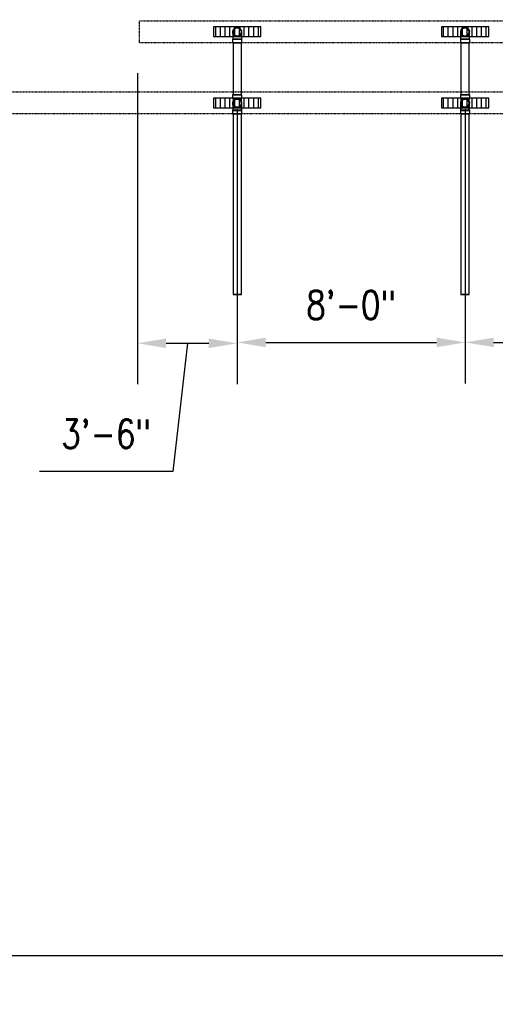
# Model space of a CAD drawing. Header units: inches. Extents: x -783 to 21281, y 0 to 3129.
# Tile 18 of 32: x 1761 to 1962, y 415 to 830. Entities that reach past the tile are written whole.
import ezdxf
from ezdxf import colors
from ezdxf.entities.mleader import LeaderData, LeaderLine
from ezdxf.enums import TextEntityAlignment as Align
from ezdxf.math import Vec2, Vec3

# ---------------------------------------------------------------- set-up
doc = ezdxf.new("R2010")
doc.units = ezdxf.units.IN
doc.header["$MEASUREMENT"] = 0
doc.linetypes.add('Hidden 3_32_', pattern=[0.140625, 0.09375, -0.046875])
for name, color, linetype in [('A-DETL-HDLN', 90, 'Hidden 3_32_'), ('P-PIPE', 3, 'Continuous'), ('S-ANNO-DIMS', 1, 'Continuous'), ('S-ANNO-NOTE', 2, 'Continuous'), ('S-ANNO-SYMB', 2, 'Continuous')]:
    doc.layers.add(name, color=color, linetype=linetype)
doc.layers.add('A-WALL-PATT', color=9, linetype='Continuous', true_color=0x808080)
doc.styles.add('Annotative', font='romans.shx', dxfattribs={"width": 0.8, "height": 0.125})
doc.styles.add('Arial', font='romans.shx', dxfattribs={"width": 0.8})
doc.dimstyles.new('Annotative', dxfattribs={"dimscale": 0, "dimtxt": 0.125, "dimasz": 0.125, "dimexe": 0.18, "dimexo": 0.0625, "dimgap": 0.09, "dimtad": 1, "dimdec": 3, "dimzin": 3, "dimdsep": 46, "dimlunit": 4, "dimtxsty": 'Annotative', "dimcen": 0.09, "dimclrt": 2, "dimazin": 2, "dimtfac": 1, "dimtdec": 3, "dimtmove": 0, "dimatfit": 0, "dimfxl": 1, "dimtfill": 1, "dimfrac": 2, "dimtolj": 1, "dimtzin": 0, "dimarcsym": 0})
pattern_1 = [(90, (-6e-12, -7e-13), (-2, 1e-16), [])]

# ---------------------------------------------------------------- blocks, each defined once
blk = doc.blocks.new('Bend - PVC - Sch 40 - DWV_USACE - Standard-V20-00_SP_Foundation Drainage Plan-TO FDN_DOC')
at = {"layer": 'P-PIPE'}
for p, q in [((1453.08, 791.55), (1453.08, 790.05)), ((1457.04, 790.05), (1457.04, 791.55))]:
    blk.add_line(p, q, dxfattribs=at)
at = {"layer": 'P-PIPE', "flags": 128}
for points in [[(1453.31, 794.61), (1453.31, 794.68), (1453.31, 794.75), (1453.32, 794.82), (1453.33, 794.89), (1453.34, 794.96), (1453.36, 795.03), (1453.38, 795.09), (1453.4, 795.16), (1453.42, 795.23), (1453.45, 795.29), (1453.48, 795.35), (1453.51, 795.42), (1453.54, 795.48), (1453.58, 795.54), (1453.61, 795.6), (1453.65, 795.65), (1453.7, 795.71), (1453.74, 795.76), (1453.79, 795.82), (1453.84, 795.86), (1453.89, 795.91), (1453.94, 795.96), (1454, 796), (1454.05, 796.04), (1454.11, 796.08), (1454.17, 796.12), (1454.23, 796.15), (1454.3, 796.18), (1454.36, 796.21), (1454.42, 796.24), (1454.49, 796.26), (1454.56, 796.29), (1454.62, 796.3), (1454.69, 796.32), (1454.76, 796.33), (1454.83, 796.34), (1454.9, 796.35), (1454.97, 796.36), (1455.04, 796.36), (1455.06, 796.36)], [(1455.06, 792.86), (1454.99, 792.86), (1454.92, 792.87), (1454.85, 792.87), (1454.78, 792.88), (1454.71, 792.89), (1454.64, 792.91), (1454.57, 792.93), (1454.51, 792.95), (1454.44, 792.97), (1454.38, 793), (1454.31, 793.03), (1454.25, 793.06), (1454.19, 793.09), (1454.13, 793.13), (1454.07, 793.17), (1454.01, 793.21), (1453.96, 793.25), (1453.9, 793.29), (1453.85, 793.34), (1453.8, 793.39), (1453.76, 793.44), (1453.71, 793.49), (1453.67, 793.55), (1453.62, 793.61), (1453.59, 793.66), (1453.55, 793.72), (1453.51, 793.78), (1453.48, 793.85), (1453.45, 793.91), (1453.43, 793.98), (1453.4, 794.04), (1453.38, 794.11), (1453.36, 794.18), (1453.35, 794.24), (1453.33, 794.31), (1453.32, 794.38), (1453.32, 794.45), (1453.31, 794.52), (1453.31, 794.59), (1453.31, 794.61)], [(1453.31, 792.75), (1453.31, 792.86), (1453.31, 792.97), (1453.31, 793.08), (1453.31, 793.19), (1453.31, 793.29), (1453.31, 793.39), (1453.31, 793.49), (1453.31, 793.58), (1453.31, 793.67), (1453.31, 793.76), (1453.31, 793.84), (1453.31, 793.92), (1453.31, 794), (1453.31, 794.07), (1453.31, 794.14), (1453.31, 794.2), (1453.31, 794.26), (1453.31, 794.31), (1453.31, 794.36), (1453.31, 794.41), (1453.31, 794.45), (1453.31, 794.49), (1453.31, 794.52), (1453.31, 794.55), (1453.31, 794.57), (1453.31, 794.59), (1453.31, 794.6), (1453.31, 794.61), (1453.31, 794.61)], [(1453.31, 791.55), (1453.31, 791.67), (1453.31, 791.79), (1453.31, 791.92), (1453.31, 792.04), (1453.31, 792.16), (1453.31, 792.28), (1453.31, 792.4), (1453.31, 792.52), (1453.31, 792.63), (1453.31, 792.71)], [(1455.06, 796.36), (1455.13, 796.36), (1455.2, 796.35), (1455.27, 796.35), (1455.34, 796.34), (1455.41, 796.32), (1455.47, 796.31), (1455.54, 796.29), (1455.61, 796.27), (1455.67, 796.25), (1455.74, 796.22), (1455.8, 796.19), (1455.87, 796.16), (1455.93, 796.13), (1455.99, 796.09), (1456.05, 796.05), (1456.1, 796.01), (1456.16, 795.97), (1456.21, 795.93), (1456.26, 795.88), (1456.31, 795.83), (1456.36, 795.78), (1456.41, 795.72), (1456.45, 795.67), (1456.49, 795.61), (1456.53, 795.55), (1456.57, 795.5), (1456.6, 795.43), (1456.63, 795.37), (1456.66, 795.31), (1456.69, 795.24), (1456.71, 795.18), (1456.73, 795.11), (1456.75, 795.04), (1456.77, 794.98), (1456.78, 794.91), (1456.79, 794.84), (1456.8, 794.77), (1456.81, 794.7), (1456.81, 794.63), (1456.81, 794.61)], [(1456.81, 794.61), (1456.81, 794.54), (1456.8, 794.47), (1456.8, 794.4), (1456.79, 794.33), (1456.77, 794.26), (1456.76, 794.19), (1456.74, 794.13), (1456.72, 794.06), (1456.7, 793.99), (1456.67, 793.93), (1456.64, 793.86), (1456.61, 793.8), (1456.58, 793.74), (1456.54, 793.68), (1456.5, 793.62), (1456.46, 793.56), (1456.42, 793.51), (1456.37, 793.46), (1456.33, 793.4), (1456.28, 793.35), (1456.23, 793.31), (1456.17, 793.26), (1456.12, 793.22), (1456.06, 793.18), (1456, 793.14), (1455.94, 793.1), (1455.88, 793.07), (1455.82, 793.03), (1455.76, 793.01), (1455.69, 792.98), (1455.63, 792.95), (1455.56, 792.93), (1455.49, 792.91), (1455.42, 792.9), (1455.36, 792.88), (1455.29, 792.87), (1455.22, 792.87), (1455.15, 792.86), (1455.08, 792.86), (1455.06, 792.86)], [(1456.81, 794.61), (1456.81, 794.61), (1456.81, 794.6), (1456.81, 794.59), (1456.81, 794.57), (1456.81, 794.55), (1456.81, 794.52), (1456.81, 794.49), (1456.81, 794.45), (1456.81, 794.41), (1456.81, 794.37), (1456.81, 794.31), (1456.81, 794.26), (1456.81, 794.2), (1456.81, 794.14), (1456.81, 794.07), (1456.81, 794), (1456.81, 793.92), (1456.81, 793.84), (1456.81, 793.76), (1456.81, 793.67), (1456.81, 793.58), (1456.81, 793.49), (1456.81, 793.39), (1456.81, 793.29), (1456.81, 793.19), (1456.81, 793.08), (1456.81, 792.97), (1456.81, 792.86), (1456.81, 792.75), (1456.81, 792.71)], [(1456.81, 792.71), (1456.81, 792.64), (1456.81, 792.52), (1456.81, 792.4), (1456.81, 792.28), (1456.81, 792.16), (1456.81, 792.04), (1456.81, 791.92), (1456.81, 791.8), (1456.81, 791.67), (1456.81, 791.55), (1456.81, 791.55)]]:
    blk.add_lwpolyline(points, dxfattribs=at)
at = {"layer": 'P-PIPE'}
for radius, start, end in [(1.98, 90, 254.3897), (1.98, 90, 254.3897), (1.75, 90, 270), (1.98, 255, 270), (1.98, 255, 270), (1.98, 285.6103, 90), (1.98, 285.6103, 90), (1.75, 270, 90), (1.98, 270, 285), (1.98, 270, 285)]:
    blk.add_arc((1455.06, 794.61), radius, start, end, dxfattribs=at)
for centre, major_axis, start_param, end_param in [((1455.06, 791.55), (1.98, 0), 1.570796, 4.712389), ((1455.06, 790.05), (1.98, 0), 1.570796, 4.712389), ((1455.06, 791.55), (1.75, 0), 1.570796, 4.712389), ((1455.06, 791.55), (1.98, 0), 4.712389, 7.853982), ((1455.06, 791.55), (1.75, 0), 4.712389, 7.853982), ((1455.06, 790.05), (1.98, 0), 4.712389, 7.853982)]:
    blk.add_ellipse(centre, major_axis=major_axis, ratio=0.010416, start_param=start_param, end_param=end_param, dxfattribs=at)
blk = doc.blocks.new('Mechanical_Box_H_rvt-1-00_SP_Foundation Drainage Plan-TO FDN_DOC')
at = {"layer": 'P-PIPE'}
for p, q in [((1851.31, 820.05), (1851.31, 798.12)), ((1854.81, 798.12), (1854.81, 820.05)), ((1947.31, 820.05), (1947.31, 798.12)), ((1950.81, 798.12), (1950.81, 820.05)), ((1851.08, 798.12), (1851.08, 796.71)), ((1851.08, 796.71), (1851.08, 796.62)), ((1851.31, 796.62), (1851.31, 792.71)), ((1854.81, 792.71), (1854.81, 796.62)), ((1855.04, 796.71), (1855.04, 798.12)), ((1855.04, 796.62), (1855.04, 796.71)), ((1947.08, 798.12), (1947.08, 796.71)), ((1947.08, 796.71), (1947.08, 796.62)), ((1947.31, 796.62), (1947.31, 792.71)), ((1950.81, 792.71), (1950.81, 796.62)), ((1951.04, 796.71), (1951.04, 798.12)), ((1951.04, 796.62), (1951.04, 796.71)), ((1851.31, 792.71), (1851.31, 791.63)), ((1854.81, 791.63), (1854.81, 792.71)), ((1947.31, 792.71), (1947.31, 791.63)), ((1950.81, 791.63), (1950.81, 792.71)), ((1851.08, 791.63), (1851.08, 790.13)), ((1851.31, 790.13), (1851.31, 713.98)), ((1854.81, 713.98), (1854.81, 790.13)), ((1855.04, 790.13), (1855.04, 791.63)), ((1947.08, 791.63), (1947.08, 790.13)), ((1947.31, 790.13), (1947.31, 713.98)), ((1950.81, 713.98), (1950.81, 790.13)), ((1951.04, 790.13), (1951.04, 791.63))]:
    blk.add_line(p, q, dxfattribs=at)
at = {"layer": 'P-PIPE', "flags": 128}
for points in [[(1851.31, 794.61), (1851.31, 794.68), (1851.31, 794.75), (1851.32, 794.82), (1851.33, 794.89), (1851.34, 794.96), (1851.36, 795.03), (1851.38, 795.09), (1851.4, 795.16), (1851.42, 795.23), (1851.45, 795.29), (1851.48, 795.35), (1851.51, 795.42), (1851.54, 795.48), (1851.58, 795.54), (1851.61, 795.6), (1851.65, 795.65), (1851.7, 795.71), (1851.74, 795.76), (1851.79, 795.82), (1851.84, 795.86), (1851.89, 795.91), (1851.94, 795.96), (1852, 796), (1852.05, 796.04), (1852.11, 796.08), (1852.17, 796.12), (1852.23, 796.15), (1852.3, 796.18), (1852.36, 796.21), (1852.42, 796.24), (1852.49, 796.26), (1852.56, 796.29), (1852.62, 796.3), (1852.69, 796.32), (1852.76, 796.33), (1852.83, 796.34), (1852.9, 796.35), (1852.97, 796.36), (1853.04, 796.36), (1853.06, 796.36)], [(1853.06, 792.86), (1852.99, 792.86), (1852.92, 792.87), (1852.85, 792.87), (1852.78, 792.88), (1852.71, 792.89), (1852.64, 792.91), (1852.57, 792.93), (1852.51, 792.95), (1852.44, 792.97), (1852.38, 793), (1852.31, 793.03), (1852.25, 793.06), (1852.19, 793.09), (1852.13, 793.13), (1852.07, 793.17), (1852.01, 793.21), (1851.96, 793.25), (1851.9, 793.29), (1851.85, 793.34), (1851.8, 793.39), (1851.76, 793.44), (1851.71, 793.49), (1851.67, 793.55), (1851.62, 793.61), (1851.59, 793.66), (1851.55, 793.72), (1851.51, 793.78), (1851.48, 793.85), (1851.45, 793.91), (1851.43, 793.98), (1851.4, 794.04), (1851.38, 794.11), (1851.36, 794.18), (1851.35, 794.24), (1851.33, 794.31), (1851.32, 794.38), (1851.32, 794.45), (1851.31, 794.52), (1851.31, 794.59), (1851.31, 794.61)], [(1851.31, 792.74), (1851.31, 792.86), (1851.31, 792.97), (1851.31, 793.08), (1851.31, 793.18), (1851.31, 793.28), (1851.31, 793.39), (1851.31, 793.48), (1851.31, 793.58), (1851.31, 793.67), (1851.31, 793.75), (1851.31, 793.84), (1851.31, 793.92), (1851.31, 793.99), (1851.31, 794.07), (1851.31, 794.13), (1851.31, 794.2), (1851.31, 794.26), (1851.31, 794.31), (1851.31, 794.36), (1851.31, 794.41), (1851.31, 794.45), (1851.31, 794.49), (1851.31, 794.52), (1851.31, 794.55), (1851.31, 794.57), (1851.31, 794.59), (1851.31, 794.6), (1851.31, 794.61), (1851.31, 794.61)], [(1851.31, 791.54), (1851.31, 791.66), (1851.31, 791.79), (1851.31, 791.91), (1851.31, 792.03), (1851.31, 792.15), (1851.31, 792.27), (1851.31, 792.39), (1851.31, 792.51), (1851.31, 792.63), (1851.31, 792.71)], [(1853.06, 796.36), (1853.13, 796.36), (1853.2, 796.35), (1853.27, 796.35), (1853.34, 796.34), (1853.41, 796.32), (1853.47, 796.31), (1853.54, 796.29), (1853.61, 796.27), (1853.67, 796.25), (1853.74, 796.22), (1853.8, 796.19), (1853.87, 796.16), (1853.93, 796.13), (1853.99, 796.09), (1854.05, 796.05), (1854.1, 796.01), (1854.16, 795.97), (1854.21, 795.93), (1854.26, 795.88), (1854.31, 795.83), (1854.36, 795.78), (1854.41, 795.72), (1854.45, 795.67), (1854.49, 795.61), (1854.53, 795.55), (1854.57, 795.5), (1854.6, 795.43), (1854.63, 795.37), (1854.66, 795.31), (1854.69, 795.24), (1854.71, 795.18), (1854.73, 795.11), (1854.75, 795.04), (1854.77, 794.98), (1854.78, 794.91), (1854.79, 794.84), (1854.8, 794.77), (1854.81, 794.7), (1854.81, 794.63), (1854.81, 794.61)], [(1854.81, 794.61), (1854.81, 794.54), (1854.8, 794.47), (1854.8, 794.4), (1854.79, 794.33), (1854.77, 794.26), (1854.76, 794.19), (1854.74, 794.13), (1854.72, 794.06), (1854.7, 793.99), (1854.67, 793.93), (1854.64, 793.86), (1854.61, 793.8), (1854.58, 793.74), (1854.54, 793.68), (1854.5, 793.62), (1854.46, 793.56), (1854.42, 793.51), (1854.37, 793.46), (1854.33, 793.4), (1854.28, 793.35), (1854.23, 793.31), (1854.17, 793.26), (1854.12, 793.22), (1854.06, 793.18), (1854, 793.14), (1853.94, 793.1), (1853.88, 793.07), (1853.82, 793.03), (1853.76, 793.01), (1853.69, 792.98), (1853.63, 792.95), (1853.56, 792.93), (1853.49, 792.91), (1853.42, 792.9), (1853.36, 792.88), (1853.29, 792.87), (1853.22, 792.87), (1853.15, 792.86), (1853.08, 792.86), (1853.06, 792.86)], [(1854.81, 794.61), (1854.81, 794.61), (1854.81, 794.6), (1854.81, 794.59), (1854.81, 794.57), (1854.81, 794.55), (1854.81, 794.52), (1854.81, 794.49), (1854.81, 794.45), (1854.81, 794.41), (1854.81, 794.36), (1854.81, 794.31), (1854.81, 794.26), (1854.81, 794.2), (1854.81, 794.14), (1854.81, 794.07), (1854.81, 794), (1854.81, 793.92), (1854.81, 793.84), (1854.81, 793.76), (1854.81, 793.67), (1854.81, 793.58), (1854.81, 793.48), (1854.81, 793.39), (1854.81, 793.29), (1854.81, 793.18), (1854.81, 793.08), (1854.81, 792.97), (1854.81, 792.86), (1854.81, 792.75)], [(1854.81, 792.71), (1854.81, 792.63), (1854.81, 792.51), (1854.81, 792.4), (1854.81, 792.28), (1854.81, 792.16), (1854.81, 792.03), (1854.81, 791.91), (1854.81, 791.79), (1854.81, 791.66), (1854.81, 791.54), (1854.81, 791.54)], [(1947.31, 794.61), (1947.31, 794.68), (1947.31, 794.75), (1947.32, 794.82), (1947.33, 794.89), (1947.34, 794.96), (1947.36, 795.03), (1947.38, 795.09), (1947.4, 795.16), (1947.42, 795.23), (1947.45, 795.29), (1947.48, 795.35), (1947.51, 795.42), (1947.54, 795.48), (1947.58, 795.54), (1947.61, 795.6), (1947.65, 795.65), (1947.7, 795.71), (1947.74, 795.76), (1947.79, 795.82), (1947.84, 795.86), (1947.89, 795.91), (1947.94, 795.96), (1948, 796), (1948.05, 796.04), (1948.11, 796.08), (1948.17, 796.12), (1948.23, 796.15), (1948.3, 796.18), (1948.36, 796.21), (1948.42, 796.24), (1948.49, 796.26), (1948.56, 796.29), (1948.62, 796.3), (1948.69, 796.32), (1948.76, 796.33), (1948.83, 796.34), (1948.9, 796.35), (1948.97, 796.36), (1949.04, 796.36), (1949.06, 796.36)], [(1949.06, 792.86), (1948.99, 792.86), (1948.92, 792.87), (1948.85, 792.87), (1948.78, 792.88), (1948.71, 792.89), (1948.64, 792.91), (1948.57, 792.93), (1948.51, 792.95), (1948.44, 792.97), (1948.38, 793), (1948.31, 793.03), (1948.25, 793.06), (1948.19, 793.09), (1948.13, 793.13), (1948.07, 793.17), (1948.01, 793.21), (1947.96, 793.25), (1947.9, 793.29), (1947.85, 793.34), (1947.8, 793.39), (1947.76, 793.44), (1947.71, 793.49), (1947.67, 793.55), (1947.62, 793.61), (1947.59, 793.66), (1947.55, 793.72), (1947.51, 793.78), (1947.48, 793.85), (1947.45, 793.91), (1947.43, 793.98), (1947.4, 794.04), (1947.38, 794.11), (1947.36, 794.18), (1947.35, 794.24), (1947.33, 794.31), (1947.32, 794.38), (1947.32, 794.45), (1947.31, 794.52), (1947.31, 794.59), (1947.31, 794.61)], [(1947.31, 792.74), (1947.31, 792.86), (1947.31, 792.97), (1947.31, 793.08), (1947.31, 793.18), (1947.31, 793.28), (1947.31, 793.39), (1947.31, 793.48), (1947.31, 793.58), (1947.31, 793.67), (1947.31, 793.75), (1947.31, 793.84), (1947.31, 793.92), (1947.31, 793.99), (1947.31, 794.07), (1947.31, 794.13), (1947.31, 794.2), (1947.31, 794.26), (1947.31, 794.31), (1947.31, 794.36), (1947.31, 794.41), (1947.31, 794.45), (1947.31, 794.49), (1947.31, 794.52), (1947.31, 794.55), (1947.31, 794.57), (1947.31, 794.59), (1947.31, 794.6), (1947.31, 794.61), (1947.31, 794.61)], [(1947.31, 791.54), (1947.31, 791.66), (1947.31, 791.79), (1947.31, 791.91), (1947.31, 792.03), (1947.31, 792.15), (1947.31, 792.27), (1947.31, 792.39), (1947.31, 792.51), (1947.31, 792.63), (1947.31, 792.71)], [(1949.06, 796.36), (1949.13, 796.36), (1949.2, 796.35), (1949.27, 796.35), (1949.34, 796.34), (1949.41, 796.32), (1949.47, 796.31), (1949.54, 796.29), (1949.61, 796.27), (1949.67, 796.25), (1949.74, 796.22), (1949.8, 796.19), (1949.87, 796.16), (1949.93, 796.13), (1949.99, 796.09), (1950.05, 796.05), (1950.1, 796.01), (1950.16, 795.97), (1950.21, 795.93), (1950.26, 795.88), (1950.31, 795.83), (1950.36, 795.78), (1950.41, 795.72), (1950.45, 795.67), (1950.49, 795.61), (1950.53, 795.55), (1950.57, 795.5), (1950.6, 795.43), (1950.63, 795.37), (1950.66, 795.31), (1950.69, 795.24), (1950.71, 795.18), (1950.73, 795.11), (1950.75, 795.04), (1950.77, 794.98), (1950.78, 794.91), (1950.79, 794.84), (1950.8, 794.77), (1950.81, 794.7), (1950.81, 794.63), (1950.81, 794.61)], [(1950.81, 794.61), (1950.81, 794.54), (1950.8, 794.47), (1950.8, 794.4), (1950.79, 794.33), (1950.77, 794.26), (1950.76, 794.19), (1950.74, 794.13), (1950.72, 794.06), (1950.7, 793.99), (1950.67, 793.93), (1950.64, 793.86), (1950.61, 793.8), (1950.58, 793.74), (1950.54, 793.68), (1950.5, 793.62), (1950.46, 793.56), (1950.42, 793.51), (1950.37, 793.46), (1950.33, 793.4), (1950.28, 793.35), (1950.23, 793.31), (1950.17, 793.26), (1950.12, 793.22), (1950.06, 793.18), (1950, 793.14), (1949.94, 793.1), (1949.88, 793.07), (1949.82, 793.03), (1949.76, 793.01), (1949.69, 792.98), (1949.63, 792.95), (1949.56, 792.93), (1949.49, 792.91), (1949.42, 792.9), (1949.36, 792.88), (1949.29, 792.87), (1949.22, 792.87), (1949.15, 792.86), (1949.08, 792.86), (1949.06, 792.86)], [(1950.81, 794.61), (1950.81, 794.61), (1950.81, 794.6), (1950.81, 794.59), (1950.81, 794.57), (1950.81, 794.55), (1950.81, 794.52), (1950.81, 794.49), (1950.81, 794.45), (1950.81, 794.41), (1950.81, 794.36), (1950.81, 794.31), (1950.81, 794.26), (1950.81, 794.2), (1950.81, 794.14), (1950.81, 794.07), (1950.81, 794), (1950.81, 793.92), (1950.81, 793.84), (1950.81, 793.76), (1950.81, 793.67), (1950.81, 793.58), (1950.81, 793.48), (1950.81, 793.39), (1950.81, 793.29), (1950.81, 793.18), (1950.81, 793.08), (1950.81, 792.97), (1950.81, 792.86), (1950.81, 792.75)], [(1950.81, 792.71), (1950.81, 792.63), (1950.81, 792.51), (1950.81, 792.4), (1950.81, 792.28), (1950.81, 792.16), (1950.81, 792.03), (1950.81, 791.91), (1950.81, 791.79), (1950.81, 791.66), (1950.81, 791.54), (1950.81, 791.54)]]:
    blk.add_lwpolyline(points, dxfattribs=at)
at = {"layer": 'P-PIPE'}
for centre, radius, start, end in [((1853.06, 824.61), 1.75, 0, 180), ((1949.06, 824.61), 1.75, 0, 180), ((1853.06, 824.61), 1.75, 180, 0), ((1949.06, 824.61), 1.75, 180, 0), ((1853.06, 794.61), 1.98, 90, 254.3897), ((1853.06, 794.61), 1.98, 90, 254.3897), ((1853.06, 794.61), 1.75, 0, 180), ((1853.06, 794.61), 1.75, 90, 270), ((1853.06, 794.61), 1.75, 180, 0), ((1853.06, 794.61), 1.98, 255, 270), ((1853.06, 794.61), 1.98, 255, 270), ((1853.06, 794.61), 1.98, 285.6103, 90), ((1853.06, 794.61), 1.98, 285.6103, 90), ((1853.06, 794.61), 1.75, 270, 90), ((1853.06, 794.61), 1.98, 270, 285), ((1853.06, 794.61), 1.98, 270, 285), ((1949.06, 794.61), 1.98, 90, 254.3897), ((1949.06, 794.61), 1.98, 90, 254.3897), ((1949.06, 794.61), 1.75, 0, 180), ((1949.06, 794.61), 1.75, 90, 270), ((1949.06, 794.61), 1.75, 180, 0), ((1949.06, 794.61), 1.98, 255, 270), ((1949.06, 794.61), 1.98, 255, 270), ((1949.06, 794.61), 1.98, 285.6103, 90), ((1949.06, 794.61), 1.98, 285.6103, 90), ((1949.06, 794.61), 1.75, 270, 90), ((1949.06, 794.61), 1.98, 270, 285), ((1949.06, 794.61), 1.98, 270, 285)]:
    blk.add_arc(centre, radius, start, end, dxfattribs=at)
for centre, major_axis, start_param, end_param in [((1853.06, 820.05), (1.75, 0), 1.570796, 3.141593), ((1853.06, 820.05), (1.75, 0), 3.141593, 4.712389), ((1853.06, 820.05), (1.75, 0), 0, 1.570796), ((1853.06, 820.05), (1.75, 0), 4.712389, 6.283185), ((1949.06, 820.05), (1.75, 0), 1.570796, 3.141593), ((1949.06, 820.05), (1.75, 0), 3.141593, 4.712389), ((1949.06, 820.05), (1.75, 0), 0, 1.570796), ((1949.06, 820.05), (1.75, 0), 4.712389, 6.283185), ((1853.06, 798.12), (1.98, 0), 1.570796, 4.712389), ((1853.06, 796.62), (1.98, 0), 1.570796, 4.712389), ((1853.06, 798.12), (1.75, 0), 1.570796, 3.141593), ((1853.06, 798.12), (1.75, 0), 3.141593, 4.712389), ((1853.06, 796.62), (1.75, 0), 1.570796, 4.712389), ((1853.06, 798.12), (1.98, 0), 4.712389, 7.853982), ((1853.06, 798.12), (1.75, 0), 0, 1.570796), ((1853.06, 798.12), (1.75, 0), 4.712389, 6.283185), ((1853.06, 796.62), (1.98, 0), 4.712389, 7.853982), ((1853.06, 796.62), (1.75, 0), 4.712389, 7.853982), ((1949.06, 798.12), (1.98, 0), 1.570796, 4.712389), ((1949.06, 796.62), (1.98, 0), 1.570796, 4.712389), ((1949.06, 798.12), (1.75, 0), 1.570796, 3.141593), ((1949.06, 798.12), (1.75, 0), 3.141593, 4.712389), ((1949.06, 796.62), (1.75, 0), 1.570796, 4.712389), ((1949.06, 798.12), (1.98, 0), 4.712389, 7.853982), ((1949.06, 798.12), (1.75, 0), 0, 1.570796), ((1949.06, 798.12), (1.75, 0), 4.712389, 6.283185), ((1949.06, 796.62), (1.98, 0), 4.712389, 7.853982), ((1949.06, 796.62), (1.75, 0), 4.712389, 7.853982), ((1853.06, 791.63), (1.98, 0), 1.570796, 4.712389), ((1853.06, 790.13), (1.98, 0), 1.570796, 4.712389), ((1853.06, 791.63), (1.75, 0), 1.570796, 4.712389), ((1853.06, 791.54), (1.75, 0), 1.570796, 4.712389), ((1853.06, 790.13), (1.75, 0), 1.570796, 3.141593), ((1853.06, 790.13), (1.75, 0), 3.141593, 4.712389), ((1853.06, 791.63), (1.75, 0), 4.712389, 7.853982), ((1853.06, 791.63), (1.98, 0), 4.712389, 7.853982), ((1853.06, 791.54), (1.75, 0), 4.712389, 7.853982), ((1853.06, 790.13), (1.75, 0), 0, 1.570796), ((1853.06, 790.13), (1.98, 0), 4.712389, 7.853982), ((1853.06, 790.13), (1.75, 0), 4.712389, 6.283185), ((1949.06, 791.63), (1.98, 0), 1.570796, 4.712389), ((1949.06, 790.13), (1.98, 0), 1.570796, 4.712389), ((1949.06, 791.63), (1.75, 0), 1.570796, 4.712389), ((1949.06, 791.54), (1.75, 0), 1.570796, 4.712389), ((1949.06, 790.13), (1.75, 0), 1.570796, 3.141593), ((1949.06, 790.13), (1.75, 0), 3.141593, 4.712389), ((1949.06, 791.63), (1.75, 0), 4.712389, 7.853982), ((1949.06, 791.63), (1.98, 0), 4.712389, 7.853982), ((1949.06, 791.54), (1.75, 0), 4.712389, 7.853982), ((1949.06, 790.13), (1.75, 0), 0, 1.570796), ((1949.06, 790.13), (1.98, 0), 4.712389, 7.853982), ((1949.06, 790.13), (1.75, 0), 4.712389, 6.283185), ((1853.06, 713.98), (1.75, 0), 1.570796, 3.141593), ((1853.06, 713.98), (1.75, 0), 3.141593, 4.712389), ((1853.06, 713.98), (1.75, 0), 0, 1.570796), ((1853.06, 713.98), (1.75, 0), 4.712389, 6.283185), ((1949.06, 713.98), (1.75, 0), 1.570796, 3.141593), ((1949.06, 713.98), (1.75, 0), 3.141593, 4.712389), ((1949.06, 713.98), (1.75, 0), 0, 1.570796), ((1949.06, 713.98), (1.75, 0), 4.712389, 6.283185)]:
    blk.add_ellipse(centre, major_axis=major_axis, ratio=0.010416, start_param=start_param, end_param=end_param, dxfattribs=at)
at = {"layer": 'P-PIPE', "color": 3, "lineweight": 9}
for p in [(398, 30), (494, 30)]:
    blk.add_blockref('Bend - PVC - Sch 40 - DWV_USACE - Standard-V20-00_SP_Foundation Drainage Plan-TO FDN_DOC', p, dxfattribs=at)
blk = doc.blocks.new('*D60')
at = {"layer": 'Defpoints', "color": 0, "transparency": 16777216}
for p in [(1853.08, 798.13), (1949.08, 798.13), (1949.08, 693.8)]:
    blk.add_point(p, dxfattribs=at)
at = {"layer": 'S-ANNO-DIMS', "color": 0, "lineweight": -2, "transparency": 16777216}
for p, q in [((1853.08, 792.13), (1853.08, 676.52)), ((1949.08, 792.13), (1949.08, 676.52)), ((1865.08, 693.8), (1937.08, 693.8))]:
    blk.add_line(p, q, dxfattribs=at)
at = {"layer": 'S-ANNO-DIMS', "color": 0, "transparency": 16777216}
for points in [[(1865.08, 695.8), (1865.08, 691.8), (1853.08, 693.8)], [(1937.08, 695.8), (1937.08, 691.8), (1949.08, 693.8)]]:
    blk.add_solid(points, dxfattribs=at)
at = {"layer": 'S-ANNO-DIMS', "color": 2, "lineweight": -3, "transparency": 16777216, "insert": (1901.08, 709.58), "char_height": 12, "attachment_point": 5, "style": 'Annotative', "bg_fill": 3, "box_fill_scale": 1.25, "bg_fill_color": 256, "bg_fill_true_color": 13158600, "bg_fill_transparency": 0}
blk.add_mtext('\\A1;8\'-0"', dxfattribs=at)
blk = doc.blocks.new('*D61')
at = {"layer": 'Defpoints', "color": 0, "transparency": 16777216}
for p in [(1949.08, 798.13), (2045.08, 798.13), (2045.08, 693.8)]:
    blk.add_point(p, dxfattribs=at)
at = {"layer": 'S-ANNO-DIMS', "color": 0, "lineweight": -2, "transparency": 16777216}
for p, q in [((1949.08, 792.13), (1949.08, 676.52)), ((2045.08, 792.13), (2045.08, 676.52)), ((1961.08, 693.8), (2033.08, 693.8))]:
    blk.add_line(p, q, dxfattribs=at)
at = {"layer": 'S-ANNO-DIMS', "color": 0, "transparency": 16777216}
for points in [[(1961.08, 695.8), (1961.08, 691.8), (1949.08, 693.8)], [(2033.08, 695.8), (2033.08, 691.8), (2045.08, 693.8)]]:
    blk.add_solid(points, dxfattribs=at)
at = {"layer": 'S-ANNO-DIMS', "color": 2, "lineweight": -3, "transparency": 16777216, "insert": (1997.08, 709.58), "char_height": 12, "attachment_point": 5, "style": 'Annotative', "bg_fill": 3, "box_fill_scale": 1.25, "bg_fill_color": 256, "bg_fill_true_color": 13158600, "bg_fill_transparency": 0}
blk.add_mtext('\\A1;8\'-0"', dxfattribs=at)
blk = doc.blocks.new('*D85')
at = {"layer": 'Defpoints', "color": 0, "transparency": 16777216}
for p in [(1811.08, 813.28), (1853.08, 791.86), (1853.08, 693.42)]:
    blk.add_point(p, dxfattribs=at)
at = {"layer": 'S-ANNO-DIMS', "color": 0, "lineweight": -2, "transparency": 16777216}
for p, q in [((1811.08, 807.28), (1811.08, 676.14)), ((1853.08, 785.86), (1853.08, 676.14)), ((1823.08, 693.42), (1841.08, 693.42)), ((1832.08, 693.42), (1825.88, 639.47)), ((1825.88, 639.47), (1769.75, 639.47))]:
    blk.add_line(p, q, dxfattribs=at)
at = {"layer": 'S-ANNO-DIMS', "color": 0, "transparency": 16777216}
for points in [[(1823.08, 695.42), (1823.08, 691.42), (1811.08, 693.42)], [(1841.08, 695.42), (1841.08, 691.42), (1853.08, 693.42)]]:
    blk.add_solid(points, dxfattribs=at)
at = {"layer": 'S-ANNO-DIMS', "color": 2, "lineweight": -3, "transparency": 16777216, "insert": (1797.82, 655.26), "char_height": 12, "attachment_point": 5, "style": 'Annotative'}
blk.add_mtext('\\A1;3\'-6"', dxfattribs=at)
blk = doc.blocks.new('*U33')
at = {"linetype": 'Continuous', "lineweight": -3}
blk.add_line((1.125, 0.625), (29.5, 0.625), dxfattribs=at)
at = {"lineweight": -3, "style": 'Arial'}
blk.add_attdef('DRAWING_AREA_TITLE', text='', height=0.1875, dxfattribs=at).set_placement((1.3743, 0.6339), align=Align.BOTTOM_LEFT)
blk.add_attdef('X#', text='', height=0.1875, dxfattribs=at).set_placement((0.8125, 0.625), align=Align.MIDDLE_CENTER)
blk.add_attdef('SCALE:', text='', height=0.0938, dxfattribs=at).set_placement((1.3743, 0.5606), align=Align.TOP_LEFT)

msp = doc.modelspace()

# ---------------------------------------------------------------- hatches: boundary and pattern name
at = {"layer": 'A-WALL-PATT', "lineweight": -3}
h = msp.add_hatch(dxfattribs=at)
h.set_pattern_fill('_USER', color=8, scale=2, angle=90, style=0, pattern_type=0)
h.set_pattern_definition(pattern_1)
h.paths.add_polyline_path([(1863.0774, 822.7059), (1863.0774, 826.7059), (1843.0774, 826.7059), (1843.0774, 822.7059)])
h = msp.add_hatch(dxfattribs=at)
h.set_pattern_fill('_USER', color=8, scale=2, angle=90, style=0, pattern_type=0)
h.set_pattern_definition(pattern_1)
h.paths.add_polyline_path([(1939.0774, 822.7059), (1959.0774, 822.7059), (1959.0774, 826.7059), (1939.0774, 826.7059)])
h = msp.add_hatch(dxfattribs=at)
h.set_pattern_fill('_USER', color=8, scale=2, angle=90, style=0, pattern_type=0)
h.set_pattern_definition(pattern_1)
h.paths.add_polyline_path([(1863.0774, 792.7059), (1863.0774, 796.7059), (1843.0774, 796.7059), (1843.0774, 792.7059)])
h = msp.add_hatch(dxfattribs=at)
h.set_pattern_fill('_USER', color=8, scale=2, angle=90, style=0, pattern_type=0)
h.set_pattern_definition(pattern_1)
h.paths.add_polyline_path([(1959.0774, 792.7059), (1959.0774, 796.7059), (1939.0774, 796.7059), (1939.0774, 792.7059), (1941.049, 792.7059)])

# ---------------------------------------------------------------- linework, layer by layer
at = {"layer": 'A-DETL-HDLN', "lineweight": -3}
for p, q in [((1811.9211, 829.3622), (2548.168, 829.3622)), ((1811.9211, 820.0497), (1811.9211, 829.3622)), ((2548.168, 820.0497), (1811.9211, 820.0497))]:
    msp.add_line(p, q, dxfattribs=at)
at = {"layer": 'P-PIPE', "lineweight": -3}
for p, q in [((1843.0774, 826.7059), (1843.0774, 822.7059)), ((1863.0774, 826.7059), (1843.0774, 826.7059)), ((1863.0774, 822.7059), (1863.0774, 826.7059)), ((1939.0774, 826.7059), (1939.0774, 822.7059)), ((1959.0774, 826.7059), (1939.0774, 826.7059)), ((1959.0774, 822.7059), (1959.0774, 826.7059)), ((1843.0774, 822.7059), (1863.0774, 822.7059)), ((1939.0774, 822.7059), (1959.0774, 822.7059)), ((1843.0774, 796.7059), (1843.0774, 792.7059))]:
    msp.add_line(p, q, dxfattribs=at)

# ---------------------------------------------------------------- block references
at = {"layer": 'P-PIPE', "color": 8, "lineweight": -3}
msp.add_blockref('Mechanical_Box_H_rvt-1-00_SP_Foundation Drainage Plan-TO FDN_DOC', (0, 0), dxfattribs=at)
at = {"layer": 'S-ANNO-SYMB', "color": 8, "lineweight": -3, "xscale": 96, "yscale": 96, "zscale": 96}
msp.add_blockref('*U33', (-196.0344, 375.4055), dxfattribs=at)

# ---------------------------------------------------------------- next in the draw order: dimensions: what is measured, and where the dimension line sits
at = {"layer": 'S-ANNO-DIMS', "lineweight": -3}
dim = msp.add_linear_dim(base=(1949.0774, 693.7982), p1=(1853.0774, 798.1298), p2=(1949.0774, 798.1298), dimstyle='Annotative', override={"dimpost": '\\X'}, dxfattribs=at)
dim.commit()
dim.dimension.update_dxf_attribs({"geometry": '*D60', "text_midpoint": (1901.0774, 709.581)})

# ---------------------------------------------------------------- next in the draw order: linework, layer by layer
at = {"layer": 'P-PIPE', "lineweight": -3}
for p, q in [((1863.0774, 796.7059), (1843.0774, 796.7059)), ((1863.0774, 792.7059), (1863.0774, 796.7059)), ((1939.0774, 796.7059), (1939.0774, 792.7059)), ((1843.0774, 792.7059), (1863.0774, 792.7059))]:
    msp.add_line(p, q, dxfattribs=at)

# ---------------------------------------------------------------- next in the draw order: dimensions: what is measured, and where the dimension line sits
at = {"layer": 'S-ANNO-DIMS', "lineweight": -3}
dim = msp.add_linear_dim(base=(1853.0774, 693.4182), p1=(1811.0774, 813.2794), p2=(1853.0774, 791.8573), dimstyle='Annotative', override={"dimpost": '\\X', "dimtfill": 0}, dxfattribs=at)
dim.commit()
dim.dimension.update_dxf_attribs({"geometry": '*D85', "text_midpoint": (1817.2438, 639.474), "dimtype": 160})
dim = msp.add_linear_dim(base=(2045.0774, 693.7982), p1=(1949.0774, 798.1298), p2=(2045.0774, 798.1298), dimstyle='Annotative', override={"dimpost": '\\X'}, dxfattribs=at)
dim.commit()
dim.dimension.update_dxf_attribs({"geometry": '*D61', "text_midpoint": (1997.0774, 709.581)})

# ---------------------------------------------------------------- next in the draw order: linework, layer by layer
at = {"layer": 'A-DETL-HDLN', "lineweight": -3}
for p, q in [((1413.9211, 799.3622), (2164.2158, 799.3622)), ((2164.2158, 790.0497), (1413.9211, 790.0497))]:
    msp.add_line(p, q, dxfattribs=at)
at = {"layer": 'P-PIPE', "lineweight": -3}
for p, q in [((1959.0774, 796.7059), (1939.0774, 796.7059)), ((1959.0774, 792.7059), (1959.0774, 796.7059)), ((1939.0774, 792.7059), (1959.0774, 792.7059))]:
    msp.add_line(p, q, dxfattribs=at)

# ---------------------------------------------------------------- next in the draw order: leaders
at = {"layer": 'S-ANNO-NOTE', "lineweight": -3}
ml = msp.add_multileader_mtext('Standard', dxfattribs=at)
ml.set_content('SIM.', color=256, style='Annotative')
ml.set_leader_properties(color=1, linetype='ByLayer', lineweight=-1)
ml.build(insert=Vec2(0, 0))
ml.multileader.update_dxf_attribs({"text_right_attachment_type": 4, "dogleg_length": 0.125, "arrow_head_size": 12, "scale": 96})
ctx = ml.context
ctx.base_point, ctx.scale, ctx.char_height, ctx.arrow_head_size, ctx.landing_gap_size, ctx.plane_origin = Vec3(2353.0681, 1056.8657), 96, 12, 12, 12, Vec3(2250.6207, 1038.4564)
ctx.right_attachment = 4
notes = []
notes.append((ctx, [(0, (0, 0, 0), (0, 0), (1, 0), 1, [])]))
ctx.mtext.insert, ctx.mtext.width, ctx.mtext.flow_direction = Vec3(2365.0681, 1062.8657), 134.479897, 5
ml = msp.add_multileader_mtext('Standard', dxfattribs=at)
ml.set_content('TRENCH DRAIN\\PBLOCKOUT REF:\\PS-506 (TYP.40)', color=256, style='Annotative')
ml.set_leader_properties(color=1, linetype='ByLayer', lineweight=-1)
ml.build(insert=Vec2(0, 0))
ml.multileader.update_dxf_attribs({"text_right_attachment_type": 4, "dogleg_length": 0.125, "arrow_head_size": 12, "scale": 96})
ctx = ml.context
ctx.base_point, ctx.scale, ctx.char_height, ctx.arrow_head_size, ctx.landing_gap_size, ctx.plane_origin = Vec3(1229.8076, 1021.8255), 96, 12, 12, 12, Vec3(1014.2251, 996.3929)
ctx.right_attachment = 4
notes.append((ctx, [(1, (1, 1, 0), (1381.4648, 971.5398), (-1, 0), 12, [(1, [(1450.7625, 796.7634), (1366.6229, 764.8209)], 0, [])])]))
ctx.mtext.insert, ctx.mtext.width, ctx.mtext.flow_direction = Vec3(1241.8076, 1029.8255), 205.546058, 5
ml = msp.add_multileader_mtext('Standard', dxfattribs=at)
ml.set_content('3" %%C DRAIN (TYP.)', color=256, style='Annotative')
ml.set_leader_properties(color=1, linetype='ByLayer', lineweight=-1)
ml.build(insert=Vec2(0, 0))
ml.multileader.update_dxf_attribs({"text_right_attachment_type": 3, "dogleg_length": 0.125, "arrow_head_size": 12, "scale": 96})
ctx = ml.context
ctx.base_point, ctx.scale, ctx.char_height, ctx.arrow_head_size, ctx.landing_gap_size, ctx.plane_origin = Vec3(351.7648, 754.408), 96, 12, 12, 12, Vec3(582.8154, 754.408)
ctx.right_attachment = 3
notes.append((ctx, [(1, (1, 1, 0), (339.7648, 754.408), (1, 0), 12, [(0, [(262.8272, 754.1289)], 0, [])])]))
ctx.mtext.insert, ctx.mtext.width, ctx.mtext.flow_direction = Vec3(363.7648, 762.408), 99.470323, 5
for ctx, leaders in notes:
    for number, flags, end, landing, length, lines in leaders:
        leader = LeaderData()
        leader.index, (leader.has_last_leader_line, leader.has_dogleg_vector, leader.attachment_direction) = number, flags
        leader.last_leader_point, leader.dogleg_vector, leader.dogleg_length = Vec3(end), Vec3(landing), length
        for number, points, colour, breaks in lines:
            line = LeaderLine()
            line.index, line.vertices, line.color, line.breaks = number, Vec3.list(points), colors.encode_raw_color(colour), breaks
            leader.lines.append(line)
        ctx.leaders.append(leader)

doc.saveas('drawing.dxf')
